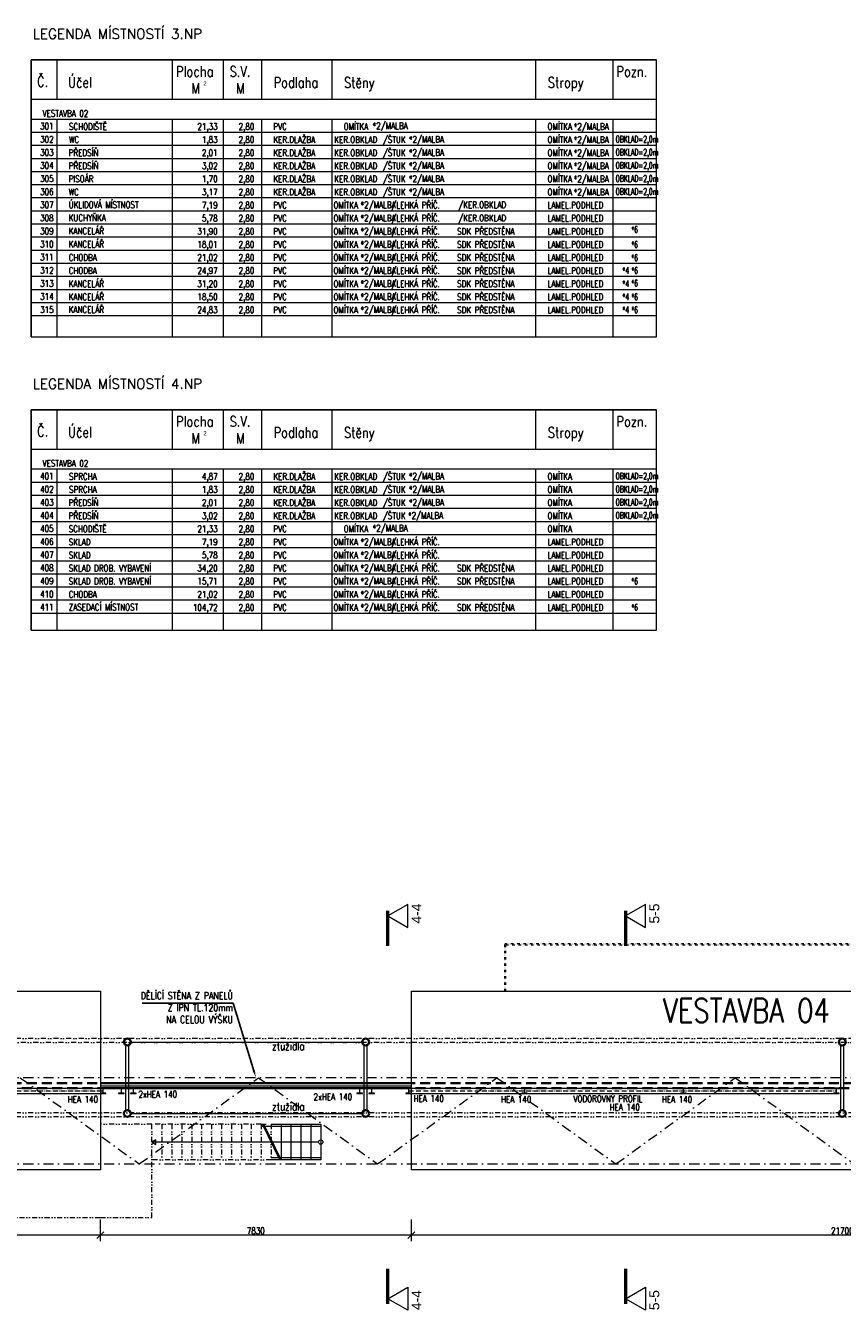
# Model space of a CAD drawing. Header units: millimetres. Extents: x -485339 to 350584, y -1189934 to 0.
# Tile 127 of 178: x 38145 to 58704, y -1146960 to -1114602. Entities that reach past the tile are written whole.
import ezdxf
from ezdxf import colors
from ezdxf.entities.mleader import LeaderData, LeaderLine
from ezdxf.enums import TextEntityAlignment as Align
from ezdxf.math import Vec2, Vec3

# ---------------------------------------------------------------- set-up
doc = ezdxf.new("R2010")
doc.units = ezdxf.units.MM
doc.header["$LTSCALE"] = 10
for name, pattern in [('ACAD_ISO10W100', [18.5, 12, -3, 0.5, -3]), ('DASHDOT', [25.4, 12.7, -6.35, 0, -6.35]), ('DĚLICÍ2', [15.875, 6.35, -3.175, 0, -3.175, 0, -3.175]), ('ČÁRKOVANÁ', [19.05, 12.7, -6.35])]:
    doc.linetypes.add(name, pattern=pattern)
doc.layers.get('Defpoints').update_dxf_attribs({"color": 201})
for name, color, linetype, lineweight in [('N_kóty', 10, 'Continuous', 18), ('N_popis', 10, 'Continuous', 18), ('N_čáry_dělící stěna', 212, 'ČÁRKOVANÁ', 35), ('N_čáry_obv.plášt', 212, 'Continuous', 18), ('N_čáry_obv.plášt_obrys', 212, 'Continuous', 35), ('St_popis', 250, 'Continuous', 18), ('St_sloupy_konstrukce haly', 5, 'Continuous', 35), ('St_čáry_nad', 250, 'DĚLICÍ2', 18), ('St_čáry_obrys', 5, 'Continuous', 35), ('St_čáry_osy', 250, 'DASHDOT', 18), ('St_čáry_plné', 250, 'Continuous', 18)]:
    doc.layers.add(name, color=color, linetype=linetype, lineweight=lineweight)
doc.layers.add('N_profily', color=7, linetype='Continuous', lineweight=18, true_color=0x2424ff)
doc.layers.add('N_PROFILY_KOTY', color=7, linetype='Continuous', lineweight=18, true_color=0x2424ff)
doc.styles.add('A_slabé', font='txt')
doc.styles.add('Andy', font='arial.ttf')
doc.styles.add('ROMANS', font='romans.shx', dxfattribs={"width": 0.8})
doc.styles.get("Standard").update_dxf_attribs({"font": 'simplex.shx', "width": 0.8})
doc.linetypes.add('ZIGZAG', pattern='A,0.00254,-5.08,[131,ltypeshp.shx,S=5.08,R=0,X=-5.08,Y=0],-10.16,[131,ltypeshp.shx,S=5.08,R=180,X=5.08,Y=0],-5.08', length=20.32254)
doc.dimstyles.new('stavebníM100', dxfattribs={"dimtxt": 165, "dimasz": 170, "dimexe": 150, "dimexo": 100, "dimgap": 30, "dimtad": 1, "dimdec": 0, "dimtxsty": 'Standard', "dimblk": 'OBLIQUE', "dimcen": -2.5, "dimdle": 150, "dimclrd": 256, "dimclre": 256, "dimclrt": 256, "dimadec": 4, "dimazin": 0, "dimtfac": 1, "dimtdec": 0, "dimtmove": 2, "dimatfit": 3, "dimldrblk": 'OBLIQUE', "dimfxl": 400, "dimfxlon": 1, "dimlwd": -1, "dimlwe": -1, "dimarcsym": 0})

# ---------------------------------------------------------------- blocks, each defined once
blk = doc.blocks.new('G$CD8A98CDB')
at = {"layer": 'St_sloupy_konstrukce haly', "color": 250, "lineweight": 18, "ltscale": 2}
for points in [[(-825, 0), (825, 0)], [(-825, -80), (825, -80)]]:
    blk.add_lwpolyline(points, dxfattribs=at)
at = {"layer": 'St_sloupy_konstrukce haly', "ltscale": 2}
for centre in [(-900, -40), (900, -40)]:
    blk.add_circle(centre, 85, dxfattribs=at)
blk = doc.blocks.new('G$C4E362255')
at = {"layer": 'St_čáry_nad'}
for points in [[(31280, 0), (31280, 1200), (50630, 1200), (51530, 1200), (51530, -3200)], [(31310, 0), (31310, 1170), (50630, 1170), (51500, 1170), (51500, -3230)]]:
    blk.add_lwpolyline(points, dxfattribs=at)
at = {"layer": 'St_čáry_nad', "ltscale": 2}
for points in [[(0, -4500), (0, -5700), (21100, -5700), (22400, -5700), (22400, -3350), (21100, -3350)], [(25150, -3350), (22400, -3350)], [(22650, -3350), (22650, -4250)], [(22900, -3350), (22900, -4250)], [(23150, -3350), (23150, -4250)], [(23400, -3350), (23400, -4250)], [(23650, -3350), (23650, -4250)], [(23900, -3350), (23900, -4250)], [(24150, -3350), (24150, -4250)], [(24400, -3350), (24400, -4250)], [(24650, -3350), (24650, -4250)], [(24900, -3350), (24900, -4250)], [(25150, -3350), (25150, -4250)], [(25150, -3350), (25400, -3350), (25400, -4250)], [(25400, -4250), (22400, -4250)]]:
    blk.add_lwpolyline(points, dxfattribs=at)
at = {"layer": 'St_čáry_plné'}
for points in [[(21100, -4500), (0, -4500), (0, 0), (21100, 0)], [(50630, -4500), (28930, -4500), (28930, 0), (50630, 0)]]:
    blk.add_lwpolyline(points, close=True, dxfattribs=at)
at = {"layer": 'St_čáry_plné', "ltscale": 2}
for points in [[(25150, -3400), (26650, -3400)], [(25617, -4250), (25181, -3350)], [(25650, -4250), (25215, -3350)], [(25400, -3350), (25650, -3350), (25650, -4250), (25400, -4250)], [(25650, -3350), (25900, -3350), (25900, -4250), (25650, -4250)], [(25900, -3350), (26150, -3350), (26150, -4250), (25900, -4250)], [(26150, -3350), (26400, -3350), (26400, -4250), (26150, -4250)], [(26400, -3350), (26650, -3350), (26650, -4250), (26150, -4250)], [(26595, -3800), (22400, -3800)], [(26650, -4200), (25400, -4200)]]:
    blk.add_lwpolyline(points, dxfattribs=at)
blk.add_lwpolyline([(22400, -3800), (22501, -3859), (22501, -3741)], close=True, dxfattribs=at)
blk.add_circle((26650, -3800), 54.6, dxfattribs=at)
at = {"layer": 'St_popis', "width": 0.8}
blk.add_text('VESTAVBA 04', height=600, dxfattribs=at).set_placement((35270, -786))
blk = doc.blocks.new('_OBLIQUE')
at = {"color": 0, "linetype": 'ByBlock'}
blk.add_line((-0.5, -0.5), (0.5, 0.5), dxfattribs=at)
blk = doc.blocks.new('*D7776')
at = {"layer": 'Defpoints', "color": 0}
for p in [(47854, -1144007), (69554, -1144017), (47854, -1145069)]:
    blk.add_point(p, dxfattribs=at)
at = {"layer": 'N_kóty'}
for p, q in [((47854, -1144669), (47854, -1145219)), ((69554, -1144669), (69554, -1145219)), ((69704, -1145069), (47704, -1145069))]:
    blk.add_line(p, q, dxfattribs=at)
at = {"layer": 'N_kóty', "linetype": 'ByBlock', "xscale": 170, "yscale": 170, "zscale": 170, "rotation": 180}
blk.add_blockref('_OBLIQUE', (47854, -1145069), dxfattribs=at)
at = {"layer": 'N_kóty', "linetype": 'ByBlock', "xscale": 170, "yscale": 170, "zscale": 170}
blk.add_blockref('_OBLIQUE', (69554, -1145069), dxfattribs=at)
at = {"layer": 'N_kóty', "insert": (58704, -1144957), "char_height": 165, "attachment_point": 5}
blk.add_mtext('21700', dxfattribs=at)
blk = doc.blocks.new('*D7777')
at = {"layer": 'Defpoints', "color": 0}
for p in [(40024, -1144007), (47854, -1144007), (40024, -1145069)]:
    blk.add_point(p, dxfattribs=at)
at = {"layer": 'N_kóty'}
for p, q in [((40024, -1144669), (40024, -1145219)), ((47854, -1144669), (47854, -1145219)), ((48004, -1145069), (39874, -1145069))]:
    blk.add_line(p, q, dxfattribs=at)
at = {"layer": 'N_kóty', "linetype": 'ByBlock', "xscale": 170, "yscale": 170, "zscale": 170, "rotation": 180}
blk.add_blockref('_OBLIQUE', (40024, -1145069), dxfattribs=at)
at = {"layer": 'N_kóty', "linetype": 'ByBlock', "xscale": 170, "yscale": 170, "zscale": 170}
blk.add_blockref('_OBLIQUE', (47854, -1145069), dxfattribs=at)
at = {"layer": 'N_kóty', "insert": (43939, -1144957), "char_height": 165, "attachment_point": 5}
blk.add_mtext('7830', dxfattribs=at)
blk = doc.blocks.new('*D7778')
at = {"layer": 'Defpoints', "color": 0}
for p in [(18924, -1143422), (40024, -1144007), (18924, -1145069)]:
    blk.add_point(p, dxfattribs=at)
at = {"layer": 'N_kóty'}
for p, q in [((18924, -1144669), (18924, -1145219)), ((40024, -1144669), (40024, -1145219)), ((40174, -1145069), (18774, -1145069))]:
    blk.add_line(p, q, dxfattribs=at)
at = {"layer": 'N_kóty', "linetype": 'ByBlock', "xscale": 170, "yscale": 170, "zscale": 170, "rotation": 180}
blk.add_blockref('_OBLIQUE', (18924, -1145069), dxfattribs=at)
at = {"layer": 'N_kóty', "linetype": 'ByBlock', "xscale": 170, "yscale": 170, "zscale": 170}
blk.add_blockref('_OBLIQUE', (40024, -1145069), dxfattribs=at)
at = {"layer": 'N_kóty', "insert": (29474, -1144957), "char_height": 165, "attachment_point": 5}
blk.add_mtext('21100', dxfattribs=at)

msp = doc.modelspace()

# ---------------------------------------------------------------- linework, layer by layer
at = {"layer": 'N_profily', "linetype": 'ACAD_ISO10W100', "lineweight": 18}
for points in [[(18858.5, -1141432), (40090.5, -1141432)], [(47788.5, -1141432), (58558.5, -1141432)]]:
    msp.add_lwpolyline(points, dxfattribs=at)
at = {"layer": 'N_profily', "lineweight": 18}
for points in [[(18924.5, -1141361.9), (40024.5, -1141361.9)], [(18924.5, -1141502), (40024.5, -1141502)], [(47854.5, -1141361.9), (58624.5, -1141361.9)], [(47854.5, -1141502), (58624.5, -1141502)]]:
    msp.add_lwpolyline(points, dxfattribs=at)
for points in [[(40090.5, -1141370.5), (40090.5, -1141493.5), (40024.5, -1141493.5), (40024.5, -1141502), (40164.5, -1141502), (40164.5, -1141493.5), (40098.5, -1141493.5), (40098.5, -1141370.5), (40164.5, -1141370.5), (40164.5, -1141362), (40024.5, -1141362), (40024.5, -1141370.5)], [(40550.5, -1141370.5), (40550.5, -1141493.5), (40484.5, -1141493.5), (40484.5, -1141502), (40624.5, -1141502), (40624.5, -1141493.5), (40558.5, -1141493.5), (40558.5, -1141370.5), (40624.5, -1141370.5), (40624.5, -1141362), (40484.5, -1141362), (40484.5, -1141370.5)], [(40850.5, -1141370.5), (40850.5, -1141493.5), (40784.5, -1141493.5), (40784.5, -1141502), (40924.5, -1141502), (40924.5, -1141493.5), (40858.5, -1141493.5), (40858.5, -1141370.5), (40924.5, -1141370.5), (40924.5, -1141362), (40784.5, -1141362), (40784.5, -1141370.5)], [(46550.5, -1141370.5), (46550.5, -1141493.5), (46484.5, -1141493.5), (46484.5, -1141502), (46624.5, -1141502), (46624.5, -1141493.5), (46558.5, -1141493.5), (46558.5, -1141370.5), (46624.5, -1141370.5), (46624.5, -1141362), (46484.5, -1141362), (46484.5, -1141370.5)], [(46850.5, -1141370.5), (46850.5, -1141493.5), (46784.5, -1141493.5), (46784.5, -1141502), (46924.5, -1141502), (46924.5, -1141493.5), (46858.5, -1141493.5), (46858.5, -1141370.5), (46924.5, -1141370.5), (46924.5, -1141362), (46784.5, -1141362), (46784.5, -1141370.5)], [(47780.5, -1141370.5), (47780.5, -1141493.5), (47714.5, -1141493.5), (47714.5, -1141502), (47854.5, -1141502), (47854.5, -1141493.5), (47788.5, -1141493.5), (47788.5, -1141370.5), (47854.5, -1141370.5), (47854.5, -1141362), (47714.5, -1141362), (47714.5, -1141370.5)], [(50700.5, -1141370.5), (50700.5, -1141493.5), (50634.5, -1141493.5), (50634.5, -1141502), (50774.5, -1141502), (50774.5, -1141493.5), (50708.5, -1141493.5), (50708.5, -1141370.5), (50774.5, -1141370.5), (50774.5, -1141362), (50634.5, -1141362), (50634.5, -1141370.5)], [(54700.5, -1141370.5), (54700.5, -1141493.5), (54634.5, -1141493.5), (54634.5, -1141502), (54774.5, -1141502), (54774.5, -1141493.5), (54708.5, -1141493.5), (54708.5, -1141370.5), (54774.5, -1141370.5), (54774.5, -1141362), (54634.5, -1141362), (54634.5, -1141370.5)], [(58550.5, -1141370.5), (58550.5, -1141493.5), (58484.5, -1141493.5), (58484.5, -1141502), (58624.5, -1141502), (58624.5, -1141493.5), (58558.5, -1141493.5), (58558.5, -1141370.5), (58624.5, -1141370.5), (58624.5, -1141362), (58484.5, -1141362), (58484.5, -1141370.5)]]:
    msp.add_lwpolyline(points, close=True, dxfattribs=at)
at = {"layer": 'N_čáry_dělící stěna', "ltscale": 2}
for points in [[(82619.5, -1141241.9), (17019.5, -1141241.9)], [(82499.5, -1141361.9), (16899.5, -1141361.9)]]:
    msp.add_lwpolyline(points, dxfattribs=at)
at = {"layer": 'N_čáry_obv.plášt', "linetype": 'ZIGZAG'}
msp.add_lwpolyline([(40024.5, -1141301.9), (47854.5, -1141301.9)], dxfattribs=at)
at = {"layer": 'N_čáry_obv.plášt_obrys'}
for points in [[(40024.5, -1141241.9), (47854.5, -1141241.9)], [(40024.5, -1141361.9), (47854.5, -1141361.9)]]:
    msp.add_lwpolyline(points, dxfattribs=at)
at = {"layer": 'St_popis', "lineweight": 25}
for p, q in [((38281.2, -1115463.9), (54028.9, -1115463.9)), ((38281.2, -1115463.9), (38281.2, -1122436)), ((38281.2, -1124278.2), (54028.9, -1124278.2)), ((38281.2, -1124278.2), (38281.2, -1129825.4))]:
    msp.add_line(p, q, dxfattribs=at)
at = {"layer": 'St_popis'}
for p, q in [((38941.2, -1116453.8), (38941.2, -1115463.9)), ((41845.3, -1116453.8), (41845.3, -1115463.9)), ((43121.6, -1116453.8), (43121.6, -1115463.9)), ((44087.6, -1116453.8), (44087.6, -1115463.9)), ((45857.4, -1116453.8), (45857.4, -1115463.9)), ((50989.6, -1116453.8), (50989.6, -1115463.9)), ((52931.7, -1116453.8), (52931.7, -1115463.9)), ((54028.9, -1116453.8), (54028.9, -1115463.9)), ((38281.2, -1116453.8), (54028.9, -1116453.8)), ((53933.8, -1116453.8), (53934.4, -1116453.8)), ((54028.9, -1122436), (54028.9, -1116453.8)), ((38281.2, -1116953.8), (54028.9, -1116953.8)), ((38941.2, -1122436), (38941.2, -1116953.8)), ((41845.3, -1122436), (41845.3, -1116953.8)), ((44087.6, -1122436), (44087.6, -1116953.8)), ((50989.6, -1122436), (50989.6, -1116953.8)), ((52931.7, -1122436), (52931.7, -1116953.8)), ((38281.2, -1117283.8), (54028.9, -1117283.8)), ((38281.2, -1117613.8), (52931.7, -1117613.8)), ((38281.2, -1117613.8), (54028.9, -1117613.8)), ((38281.2, -1117943.8), (54028.9, -1117943.8)), ((38281.2, -1118273.8), (54028.9, -1118273.8)), ((38281.2, -1118603.8), (54028.9, -1118603.8)), ((38281.2, -1118933.8), (54028.9, -1118933.8)), ((38281.2, -1122436), (54028.9, -1122436)), ((38941.2, -1125268.2), (38941.2, -1124278.2)), ((41845.3, -1125268.2), (41845.3, -1124278.2)), ((43121.6, -1125268.2), (43121.6, -1124278.2)), ((44087.6, -1125268.2), (44087.6, -1124278.2)), ((45857.4, -1125268.2), (45857.4, -1124278.2)), ((50989.6, -1125268.2), (50989.6, -1124278.2)), ((52931.7, -1125268.2), (52931.7, -1124278.2)), ((54028.9, -1125268.2), (54028.9, -1124278.2)), ((38281.2, -1125268.2), (54028.9, -1125268.2)), ((53933.8, -1125268.2), (53934.4, -1125268.2)), ((54028.9, -1129825.4), (54028.9, -1125268.2)), ((38941.2, -1129825.4), (38941.2, -1125768.2)), ((41845.3, -1129825.4), (41845.3, -1125768.2)), ((52931.7, -1129825.4), (52931.7, -1125768.2)), ((38281.2, -1126758.1), (54028.9, -1126758.1)), ((38281.2, -1127088.1), (54028.9, -1127088.1)), ((38281.2, -1129825.4), (54028.9, -1129825.4))]:
    msp.add_line(p, q, dxfattribs=at)
at = {"layer": 'St_popis', "lineweight": 15}
for p, q in [((43121.6, -1122436), (43121.6, -1116953.8)), ((45857.4, -1122436), (45857.4, -1116953.8)), ((38281.2, -1119263.7), (54028.9, -1119263.7)), ((38281.2, -1119593.7), (54028.9, -1119593.7)), ((38281.2, -1119923.7), (54028.9, -1119923.7)), ((38281.2, -1120253.7), (54028.9, -1120253.7)), ((38281.2, -1120583.7), (54028.9, -1120583.7)), ((38281.2, -1120913.7), (54028.9, -1120913.7)), ((38281.2, -1121243.7), (54028.9, -1121243.7)), ((38281.2, -1121573.7), (54028.9, -1121573.7)), ((38281.2, -1121903.6), (54028.9, -1121903.6)), ((38281.2, -1125768.2), (54028.9, -1125768.2)), ((43121.6, -1129825.4), (43121.6, -1125768.2)), ((44087.6, -1129825.4), (44087.6, -1125768.2)), ((45857.4, -1129825.4), (45857.4, -1125768.2)), ((50989.6, -1129825.4), (50989.6, -1125768.2)), ((38281.2, -1126098.2), (54028.9, -1126098.2)), ((38281.2, -1126428.1), (52931.7, -1126428.1)), ((38281.2, -1126428.1), (54028.9, -1126428.1)), ((38281.2, -1127418.1), (54028.9, -1127418.1)), ((38281.2, -1127748.1), (54028.9, -1127748.1)), ((38281.2, -1128078.1), (54028.9, -1128078.1)), ((38281.2, -1128408.1), (54028.9, -1128408.1)), ((38281.2, -1128738.1), (54028.9, -1128738.1)), ((38281.2, -1129068), (54028.9, -1129068)), ((38281.2, -1129398), (54028.9, -1129398))]:
    msp.add_line(p, q, dxfattribs=at)
at = {"layer": 'St_popis'}
for points in [[(47261.7, -1137025.4), (47764, -1137315.4), (47764, -1136735.4)], [(53248.7, -1137025.4), (53751, -1137315.4), (53751, -1136735.4)], [(47261.7, -1146670.2), (47764, -1146380.2), (47764, -1146960.2)], [(53248.7, -1146670.2), (53751, -1146380.2), (53751, -1146960.2)]]:
    msp.add_lwpolyline(points, close=True, dxfattribs=at)
at = {"layer": 'St_popis', "linetype": 'DASHDOT', "ltscale": 2, "const_width": 83.3}
for points in [[(47261.7, -1136896.5), (47261.7, -1137787.7)], [(53248.7, -1136896.5), (53248.7, -1137787.7)], [(47261.7, -1146799.2), (47261.7, -1145907.9)], [(53248.7, -1146799.2), (53248.7, -1145907.9)]]:
    msp.add_lwpolyline(points, dxfattribs=at)
at = {"layer": 'St_čáry_nad', "ltscale": 2}
for points in [[(98064.2, -1140116.6), (2009.5, -1140116.6)], [(95331.7, -1140216.6), (2009.5, -1140216.6)], [(98064.2, -1141986.6), (2009.5, -1141986.6)], [(98064.2, -1142086.6), (2009.5, -1142086.6)]]:
    msp.add_lwpolyline(points, dxfattribs=at)
at = {"layer": 'St_čáry_osy', "ltscale": 2}
for points in [[(2009.5, -1141101.6), (98064.2, -1141088.7)], [(38009.5, -1141101.6), (41005.2, -1143274.1), (44009.5, -1141101.6)], [(44009.5, -1141101.6), (47005.2, -1143274.1), (50009.5, -1141101.6)], [(50009.5, -1141101.6), (53005.2, -1143274.1), (56009.5, -1141101.6)], [(56009.5, -1141101.6), (59005.2, -1143274.1), (62009.5, -1141101.6)], [(2009.5, -1143274.1), (98064.2, -1143261.2)]]:
    msp.add_lwpolyline(points, dxfattribs=at)
at = {"layer": 'St_čáry_plné', "ltscale": 2}
for points in [[(40789.5, -1140203), (46619.5, -1140203)], [(40789.5, -1142003), (46619.5, -1142003)]]:
    msp.add_lwpolyline(points, dxfattribs=at)

# ---------------------------------------------------------------- block references
at = {"layer": 'St_sloupy_konstrukce haly', "ltscale": 2, "rotation": 90}
for p in [(40664.5, -1141101.6), (46664.5, -1141101.6), (58664.5, -1141101.6)]:
    msp.add_blockref('G$CD8A98CDB', p, dxfattribs=at)
at = {"layer": 'St_čáry_obrys'}
msp.add_blockref('G$C4E362255', (18924.5, -1138921.9), dxfattribs=at)

# ---------------------------------------------------------------- texts
at = {"layer": 'N_popis', "lineweight": 15, "style": 'ROMANS'}
for s, height, width, p in [('PVC', 165, 0.8, (44381, -1117224.8)), ('*2/MALBA', 165, 0.8, (46878.9, -1117206.7)), ('*2/MALBA', 165, 0.8, (51942.7, -1117224.8)), ('KER.DLAŽBA', 165, 0.8, (44381, -1117554.8)), ('KER.OBKLAD', 165, 0.8, (45913.7, -1117554.8)), ('*2/MALBA', 165, 0.8, (47793.6, -1117547.3)), ('*2/MALBA', 165, 0.8, (51942.7, -1117554.8)), ('OBKLAD=2,0m', 164.997, 0.55, (52998.4, -1117542.8)), ('KER.DLAŽBA', 165, 0.8, (44381, -1117884.7)), ('KER.OBKLAD', 165, 0.8, (45913.7, -1117884.7)), ('*2/MALBA', 165, 0.8, (47793.6, -1117877.3)), ('*2/MALBA', 165, 0.8, (51942.7, -1117884.7)), ('OBKLAD=2,0m', 164.997, 0.55, (52998.4, -1117872.8)), ('KER.DLAŽBA', 165, 0.8, (44381, -1118214.7)), ('KER.OBKLAD', 165, 0.8, (45913.7, -1118214.7)), ('*2/MALBA', 165, 0.8, (47793.6, -1118207.3)), ('*2/MALBA', 165, 0.8, (51942.7, -1118214.7)), ('OBKLAD=2,0m', 164.997, 0.55, (52998.4, -1118202.8)), ('KER.DLAŽBA', 165, 0.8, (44381, -1118544.7)), ('KER.OBKLAD', 165, 0.8, (45913.7, -1118544.7)), ('*2/MALBA', 165, 0.8, (47793.6, -1118537.3)), ('*2/MALBA', 165, 0.8, (51942.7, -1118544.7)), ('OBKLAD=2,0m', 164.997, 0.55, (52998.4, -1118532.8)), ('KER.DLAŽBA', 165, 0.8, (44381, -1118874.7)), ('KER.OBKLAD', 165, 0.8, (45913.7, -1118874.7)), ('*2/MALBA', 165, 0.8, (47793.6, -1118867.2)), ('*2/MALBA', 165, 0.8, (51942.7, -1118874.7)), ('OBKLAD=2,0m', 164.997, 0.55, (52998.4, -1118862.8)), ('ÚKLIDOVÁ MÍSTNOST', 164.997, 0.8, (39227.9, -1119195.5)), ('PVC', 165, 0.8, (44381, -1119204.7)), ('*2/MALBA', 165, 0.8, (46574, -1119198.7)), ('/KER.OBKLAD', 164.997, 0.8, (49034.8, -1119198.7)), ('KUCHYŇKA', 165, 0.8, (39227.9, -1119525.4)), ('PVC', 165, 0.8, (44381, -1119534.7)), ('*2/MALBA', 165, 0.8, (46574, -1119528.7)), ('/KER.OBKLAD', 164.997, 0.8, (49034.8, -1119528.7)), ('PVC', 165, 0.8, (44381, -1119864.7)), ('*2/MALBA', 165, 0.8, (46574, -1119858.7)), ('SDK PŘEDSTĚNA', 164.997, 0.8, (49006.2, -1119864.7)), ('*6', 165, 0.55, (53390, -1119821.2)), ('PVC', 165, 0.8, (44381, -1120194.6)), ('*2/MALBA', 165, 0.8, (46574, -1120188.7)), ('SDK PŘEDSTĚNA', 164.997, 0.8, (49006.2, -1120194.6)), ('*6', 165, 0.55, (53390, -1120198.5)), ('PVC', 165, 0.8, (44381, -1120524.6)), ('*2/MALBA', 165, 0.8, (46574, -1120518.6)), ('SDK PŘEDSTĚNA', 164.997, 0.8, (49006.2, -1120524.6)), ('*6', 165, 0.55, (53390, -1120529.2)), ('PVC', 165, 0.8, (44381, -1120854.6)), ('*2/MALBA', 165, 0.8, (46574, -1120848.6)), ('SDK PŘEDSTĚNA', 164.997, 0.8, (49006.2, -1120856.8)), ('*4', 165, 0.55, (53168.3, -1120851.8)), ('*6', 165, 0.55, (53390, -1120850.7)), ('PVC', 165, 0.8, (44381, -1121184.6)), ('*2/MALBA', 165, 0.8, (46574, -1121178.6)), ('SDK PŘEDSTĚNA', 164.997, 0.8, (49006.2, -1121184.6)), ('*4', 165, 0.55, (53168.3, -1121181.8)), ('*6', 165, 0.55, (53390, -1121167.4)), ('PVC', 165, 0.8, (44381, -1121514.6)), ('*2/MALBA', 165, 0.8, (46574, -1121508.6)), ('SDK PŘEDSTĚNA', 164.997, 0.8, (49006.2, -1121514.6)), ('*4', 165, 0.55, (53168.3, -1121511.8)), ('*6', 165, 0.55, (53390, -1121516.8)), ('PVC', 165, 0.8, (44381, -1121844.6)), ('*2/MALBA', 165, 0.8, (46574, -1121838.6)), ('SDK PŘEDSTĚNA', 164.997, 0.8, (49006.2, -1121844.6)), ('*4', 165, 0.55, (53168.3, -1121841.8)), ('*6', 165, 0.55, (53390, -1121842.9)), ('KER.DLAŽBA', 165, 0.8, (44381, -1126039.1)), ('KER.OBKLAD', 165, 0.8, (45913.7, -1126039.1)), ('*2/MALBA', 165, 0.8, (47793.6, -1126031.7)), ('OBKLAD=2,0m', 164.997, 0.55, (52998.4, -1126027.2)), ('KER.DLAŽBA', 165, 0.8, (44381, -1126369.1)), ('KER.OBKLAD', 165, 0.8, (45913.7, -1126369.1)), ('*2/MALBA', 165, 0.8, (47793.6, -1126361.6)), ('OBKLAD=2,0m', 164.997, 0.55, (52998.4, -1126357.2)), ('KER.DLAŽBA', 165, 0.8, (44381, -1126699.1)), ('KER.OBKLAD', 165, 0.8, (45913.7, -1126699.1)), ('*2/MALBA', 165, 0.8, (47793.6, -1126691.6)), ('OBKLAD=2,0m', 164.997, 0.55, (52998.4, -1126687.2)), ('KER.DLAŽBA', 165, 0.8, (44381, -1127029.1)), ('KER.OBKLAD', 165, 0.8, (45913.7, -1127029.1)), ('*2/MALBA', 165, 0.8, (47771.4, -1127021.6)), ('OBKLAD=2,0m', 164.997, 0.55, (52998.4, -1127017.2)), ('PVC', 165, 0.8, (44381, -1127359.1)), ('*2/MALBA', 165, 0.8, (46878.9, -1127341)), ('PVC', 165, 0.8, (44381, -1127689)), ('*2/MALBA', 165, 0.8, (46574, -1127683)), ('PVC', 165, 0.8, (44381, -1128019)), ('*2/MALBA', 165, 0.8, (46574, -1128013)), ('PVC', 165, 0.8, (44381, -1128349)), ('*2/MALBA', 165, 0.8, (46574, -1128343)), ('SDK PŘEDSTĚNA', 164.997, 0.8, (49006.2, -1128349)), ('PVC', 165, 0.8, (44381, -1128679)), ('*2/MALBA', 165, 0.8, (46574, -1128673)), ('SDK PŘEDSTĚNA', 164.997, 0.8, (49006.2, -1128679)), ('LAMEL.PODHLED', 164.997, 0.8, (51283, -1128679)), ('*6', 165, 0.55, (53390, -1128675)), ('PVC', 165, 0.8, (44381, -1129009)), ('*2/MALBA', 165, 0.8, (46574, -1129003)), ('PVC', 165, 0.8, (44381, -1129339)), ('*2/MALBA', 165, 0.8, (46574, -1129333)), ('SDK PŘEDSTĚNA', 164.997, 0.8, (49006.2, -1129339)), ('*6', 165, 0.55, (53390, -1129335))]:
    msp.add_text(s, height=height, rotation=0.00269, dxfattribs=dict(at, width=width)).set_placement(p)
at = {"layer": 'N_PROFILY_KOTY', "lineweight": 18, "width": 0.8}
for s, p in [('HEA 140', (39202.2, -1141727.1)), ('2xHEA 140', (40983.5, -1141601)), ('2xHEA 140', (45391.5, -1141665)), ('HEA 140', (47910.2, -1141709.6)), ('HEA 140', (50111.2, -1141729.1)), ('VODOROVNÝ PROFIL', (51935, -1141713.5)), ('HEA 140', (54161.7, -1141729.6)), ('HEA 140', (52845, -1141927))]:
    msp.add_text(s, height=165, dxfattribs=at).set_placement(p)
at = {"layer": 'St_popis', "style": 'ROMANS', "width": 0.8}
for s, p in [('Plocha', (41930.6, -1115887.6)), ('S.V.', (43278.8, -1115887.6)), ('Pozn.', (53017, -1115887.6)), ('Č.', (38433.1, -1116139.1)), ('Účel', (39214.5, -1116160)), ('Podlaha', (44388.1, -1116165.9)), ('Stěny', (46158, -1116165.9)), ('Stropy', (51290.1, -1116165.9)), ('M', (42315.4, -1116313.1)), ('M', (43442.3, -1116313.1)), ('Plocha', (41930.6, -1124702)), ('S.V.', (43278.8, -1124702)), ('Pozn.', (53017, -1124702)), ('Č.', (38433.1, -1124953.4)), ('Účel', (39214.5, -1124974.4)), ('Podlaha', (44388.1, -1124980.2)), ('Stěny', (46158, -1124980.2)), ('Stropy', (51290.1, -1124980.2)), ('M', (42315.4, -1125127.5)), ('M', (43442.3, -1125127.5))]:
    msp.add_text(s, height=264, dxfattribs=at).set_placement(p)
at = {"layer": 'St_popis', "style": 'A_slabé'}
for p in [(42618.9, -1116107.5), (42618.9, -1124921.8)]:
    msp.add_text('2', height=105.6, dxfattribs=at).set_placement(p)
at = {"layer": 'St_popis', "lineweight": 15, "style": 'ROMANS', "width": 0.8}
for s, height, p in [('VESTAVBA 02', 164.997, (38567.9, -1116894.8)), ('SCHODIŠTĚ', 165, (39234.7, -1117224.8)), ('OMÍTKA', 165, (46150.9, -1117224.8)), ('OMÍTKA', 165, (51283, -1117224.8)), ('WC', 165, (39234.7, -1117554.8)), ('/ŠTUK', 165, (47137.5, -1117554.8)), ('OMÍTKA', 165, (51283, -1117554.8)), ('PŘEDSÍŇ', 165, (39227.9, -1117884.7)), ('/ŠTUK', 165, (47137.5, -1117884.7)), ('OMÍTKA', 165, (51283, -1117884.7)), ('PŘEDSÍŇ', 165, (39227.9, -1118214.7)), ('/ŠTUK', 165, (47137.5, -1118214.7)), ('OMÍTKA', 165, (51283, -1118214.7)), ('PISOÁR', 165, (39227.9, -1118544.7)), ('/ŠTUK', 165, (47137.5, -1118544.7)), ('OMÍTKA', 165, (51283, -1118544.7)), ('WC', 165, (39227.9, -1118874.7)), ('/ŠTUK', 165, (47137.5, -1118874.7)), ('OMÍTKA', 165, (51283, -1118874.7)), ('OMÍTKA        /LEHKÁ PŘÍČ.', 164.997, (45893.8, -1119204.7)), ('LAMEL.PODHLED', 164.997, (51283, -1119204.7)), ('OMÍTKA        /LEHKÁ PŘÍČ.', 164.997, (45893.8, -1119534.7)), ('LAMEL.PODHLED', 164.997, (51283, -1119534.7)), ('KANCELÁŘ', 165, (39227.9, -1119855.4)), ('OMÍTKA        /LEHKÁ PŘÍČ.', 164.997, (45893.8, -1119864.7)), ('LAMEL.PODHLED', 164.997, (51283, -1119864.7)), ('KANCELÁŘ', 165, (39227.9, -1120185.4)), ('OMÍTKA        /LEHKÁ PŘÍČ.', 164.997, (45893.8, -1120194.6)), ('LAMEL.PODHLED', 164.997, (51283, -1120194.6)), ('CHODBA', 165, (39227.9, -1120524.6)), ('OMÍTKA        /LEHKÁ PŘÍČ.', 164.997, (45893.8, -1120524.6)), ('LAMEL.PODHLED', 164.997, (51283, -1120524.6)), ('CHODBA', 165, (39227.9, -1120854.6)), ('OMÍTKA        /LEHKÁ PŘÍČ.', 164.997, (45893.8, -1120854.6)), ('LAMEL.PODHLED', 164.997, (51283, -1120854.6)), ('KANCELÁŘ', 165, (39227.9, -1121184.6)), ('OMÍTKA        /LEHKÁ PŘÍČ.', 164.997, (45893.8, -1121184.6)), ('LAMEL.PODHLED', 164.997, (51283, -1121184.6)), ('KANCELÁŘ', 165, (39227.9, -1121514.6)), ('OMÍTKA        /LEHKÁ PŘÍČ.', 164.997, (45893.8, -1121514.6)), ('LAMEL.PODHLED', 164.997, (51283, -1121514.6)), ('KANCELÁŘ', 165, (39227.9, -1121835.3)), ('OMÍTKA        /LEHKÁ PŘÍČ.', 164.997, (45893.8, -1121844.6)), ('LAMEL.PODHLED', 164.997, (51283, -1121844.6)), ('VESTAVBA 02', 164.997, (38567.9, -1125709.1)), ('SPRCHA', 165, (39234.7, -1126039.1)), ('/ŠTUK', 165, (47137.5, -1126039.1)), ('OMÍTKA', 165, (51283, -1126039.1)), ('SPRCHA', 165, (39234.7, -1126369.1)), ('/ŠTUK', 165, (47137.5, -1126369.1)), ('OMÍTKA', 165, (51283, -1126369.1)), ('PŘEDSÍŇ', 165, (39227.9, -1126699.1)), ('/ŠTUK', 165, (47137.5, -1126699.1)), ('OMÍTKA', 165, (51283, -1126699.1)), ('PŘEDSÍŇ', 165, (39227.9, -1127029.1)), ('/ŠTUK', 165, (47137.5, -1127029.1)), ('OMÍTKA', 165, (51283, -1127029.1)), ('SCHODIŠTĚ', 165, (39227.9, -1127359.1)), ('OMÍTKA', 165, (46150.9, -1127359.1)), ('OMÍTKA', 165, (51283, -1127359.1)), ('SKLAD', 165, (39227.9, -1127689)), ('OMÍTKA        /LEHKÁ PŘÍČ.', 164.997, (45893.8, -1127689)), ('LAMEL.PODHLED', 164.997, (51283, -1127689)), ('SKLAD', 165, (39227.9, -1128019)), ('OMÍTKA        /LEHKÁ PŘÍČ.', 164.997, (45893.8, -1128019)), ('LAMEL.PODHLED', 164.997, (51283, -1128019)), ('SKLAD DROB. VYBAVENÍ', 164.997, (39227.9, -1128349)), ('OMÍTKA        /LEHKÁ PŘÍČ.', 164.997, (45893.8, -1128349)), ('LAMEL.PODHLED', 164.997, (51283, -1128349)), ('SKLAD DROB. VYBAVENÍ', 164.997, (39227.9, -1128679)), ('OMÍTKA        /LEHKÁ PŘÍČ.', 164.997, (45893.8, -1128679)), ('CHODBA', 165, (39227.9, -1129009)), ('OMÍTKA        /LEHKÁ PŘÍČ.', 164.997, (45893.8, -1129009)), ('LAMEL.PODHLED', 164.997, (51283, -1129009)), ('ZASEDACÍ MÍSTNOST', 164.997, (39227.9, -1129329.7)), ('OMÍTKA        /LEHKÁ PŘÍČ.', 164.997, (45893.8, -1129339)), ('LAMEL.PODHLED', 164.997, (51283, -1129339))]:
    msp.add_text(s, height=height, rotation=0.00269, dxfattribs=at).set_placement(p)
for s, p in [('301', (38847.4, -1117217.8)), ('21,33', (42977.3, -1117224.3)), ('2,80', (43901, -1117224.3)), ('302', (38847.4, -1117547.8)), ('1,83', (42977.3, -1117554.3)), ('2,80', (43901, -1117554.3)), ('303', (38847.4, -1117877.8)), ('2,01', (42977.3, -1117884.3)), ('2,80', (43901, -1117884.3)), ('304', (38847.4, -1118207.8)), ('3,02', (42977.3, -1118214.3)), ('2,80', (43901, -1118214.3)), ('305', (38847.4, -1118537.8)), ('1,70', (42977.3, -1118544.3)), ('2,80', (43901, -1118544.3)), ('306', (38847.4, -1118867.8)), ('3,17', (42977.3, -1118874.3)), ('2,80', (43901, -1118874.3)), ('307', (38847.4, -1119197.7)), ('7,19', (42977.3, -1119204.3)), ('2,80', (43901, -1119204.3)), ('308', (38847.4, -1119527.7)), ('5,78', (42977.3, -1119534.2)), ('2,80', (43901, -1119534.2)), ('309', (38847.4, -1119857.7)), ('31,90', (42977.3, -1119864.2)), ('2,80', (43901, -1119864.2)), ('310', (38847.4, -1120187.7)), ('18,01', (42977.3, -1120194.2)), ('2,80', (43901, -1120194.2)), ('311', (38847.4, -1120517.7)), ('21,02', (42977.3, -1120524.2)), ('2,80', (43901, -1120524.2)), ('312', (38847.4, -1120847.7)), ('24,97', (42977.3, -1120854.2)), ('2,80', (43901, -1120854.2)), ('313', (38847.4, -1121177.7)), ('31,20', (42977.3, -1121184.2)), ('2,80', (43901, -1121184.2)), ('314', (38847.4, -1121507.7)), ('18,50', (42977.3, -1121514.2)), ('2,80', (43901, -1121514.2)), ('315', (38847.4, -1121837.6)), ('24,83', (42977.3, -1121844.1)), ('2,80', (43901, -1121844.1)), ('401', (38847.4, -1126032.2)), ('4,87', (42977.3, -1126038.7)), ('2,80', (43901, -1126038.7)), ('402', (38847.4, -1126362.1)), ('1,83', (42977.3, -1126368.7)), ('2,80', (43901, -1126368.7)), ('403', (38847.4, -1126692.1)), ('2,01', (42977.3, -1126698.6)), ('2,80', (43901, -1126698.6)), ('404', (38847.4, -1127022.1)), ('3,02', (42977.3, -1127028.6)), ('2,80', (43901, -1127028.6)), ('405', (38847.4, -1127352.1)), ('21,33', (42977.3, -1127358.6)), ('2,80', (43901, -1127358.6)), ('406', (38847.4, -1127682.1)), ('7,19', (42977.3, -1127688.6)), ('2,80', (43901, -1127688.6)), ('407', (38847.4, -1128012.1)), ('5,78', (42977.3, -1128018.6)), ('2,80', (43901, -1128018.6)), ('408', (38847.4, -1128342.1)), ('34,20', (42977.3, -1128348.6)), ('2,80', (43901, -1128348.6)), ('409', (38847.4, -1128672.1)), ('15,71', (42977.3, -1128678.6)), ('2,80', (43901, -1128678.6)), ('410', (38847.4, -1129002)), ('21,02', (42977.3, -1129008.6)), ('2,80', (43901, -1129008.6)), ('411', (38847.4, -1129332)), ('104,72', (42977.3, -1129338.5)), ('2,80', (43901, -1129338.5))]:
    msp.add_text(s, height=165, rotation=0.00269, dxfattribs=at).set_placement(p, align=Align.RIGHT)
at = {"layer": 'St_popis', "style": 'Andy'}
for s, p in [('4-4', (48110, -1137218.5)), ('5-5', (54097, -1137218.5)), ('4-4', (48110, -1146955.8)), ('5-5', (54097, -1146955.8))]:
    msp.add_text(s, height=250, rotation=90, dxfattribs=at).set_placement(p)
at = {"layer": 'St_popis', "char_height": 250, "attachment_point": 1, "style": 'Andy'}
for s, insert in [('{\\Fromand|c0;LEGENDA MÍSTNOSTÍ 3.NP}', (38321.2, -1114682.9)), ('{\\Fromand|c0;LEGENDA MÍSTNOSTÍ 4.NP}', (38321.2, -1123497.2))]:
    msp.add_mtext(s, dxfattribs=dict(at, insert=insert))
at = {"layer": 'St_čáry_plné', "ltscale": 2, "width": 0.8}
for p in [(44348.7, -1140406.8), (44348.7, -1141930.4)]:
    msp.add_text('ztužidla', height=200, dxfattribs=at).set_placement(p)

# ---------------------------------------------------------------- dimensions: what is measured, and where the dimension line sits
at = {"layer": 'N_kóty'}
for base, p1, p2, picture, middle in [((18924.5, -1145069.2), (40024.5, -1144006.6), (18924.5, -1143421.9), '*D7778', (29474.5, -1144956.7)), ((40024.5, -1145069.2), (47854.5, -1144006.6), (40024.5, -1144006.6), '*D7777', (43939.5, -1144956.7)), ((47854.5, -1145069.2), (69554.5, -1144016.6), (47854.5, -1144006.6), '*D7776', (58704.5, -1144956.7))]:
    dim = msp.add_linear_dim(base=base, p1=p1, p2=p2, dimstyle='stavebníM100', dxfattribs=at)
    dim.commit()
    dim.dimension.update_dxf_attribs({"geometry": picture, "text_midpoint": middle})

# ---------------------------------------------------------------- leaders
at = {"layer": 'N_popis'}
ml = msp.add_multileader_mtext('Standard', dxfattribs=at)
ml.set_content('DĚLÍCÍ STĚNA Z PANELŮ\\PZ IPN TL.120mm \\PNA CELOU VÝŠKU')
ml.set_leader_properties()
ml.build(insert=Vec2(0, 0))
ml.multileader.update_dxf_attribs({"text_left_attachment_type": 6, "text_right_attachment_type": 6, "arrow_head_size": 180})
ctx = ml.context
ctx.base_point, ctx.char_height, ctx.arrow_head_size, ctx.plane_origin = Vec3(40706.7, -1139223.5), 180, 180, Vec3(44150.7, -1138259.1)
ctx.left_attachment, ctx.right_attachment, ctx.text_align_type = 6, 6, 2
notes = []
notes.append((ctx, [(0, (1, 1, 0), (43372.4, -1139223.5), (-1, 0), 8, [(0, [(43939.3, -1141096.5)], 0, [])])]))
ctx.mtext.insert, ctx.mtext.alignment, ctx.mtext.flow_direction = Vec3(43362.4, -1138945.8), 3, 5
for ctx, leaders in notes:
    for number, flags, end, landing, length, lines in leaders:
        leader = LeaderData()
        leader.index, (leader.has_last_leader_line, leader.has_dogleg_vector, leader.attachment_direction) = number, flags
        leader.last_leader_point, leader.dogleg_vector, leader.dogleg_length = Vec3(end), Vec3(landing), length
        for number, points, colour, breaks in lines:
            line = LeaderLine()
            line.index, line.vertices, line.color, line.breaks = number, Vec3.list(points), colors.encode_raw_color(colour), breaks
            leader.lines.append(line)
        ctx.leaders.append(leader)

doc.saveas('drawing.dxf')
